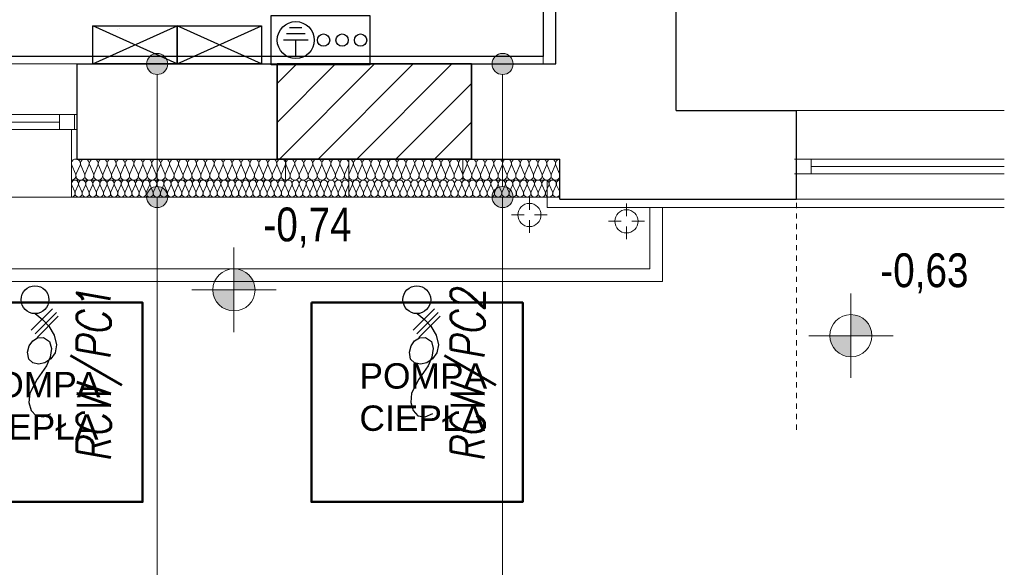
# Model space of a CAD drawing. Extents: x -558982 to 5119495, y -5290134 to 97908.
# Tile 229 of 256: x -426848 to -422182, y -22534 to -19941. Entities that reach past the tile are written whole.
import ezdxf
from ezdxf.enums import TextEntityAlignment as Align

# ---------------------------------------------------------------- set-up
doc = ezdxf.new("R2010")
doc.units = 0
doc.header["$MEASUREMENT"] = 0
for name, pattern in [('DASHDOTX2', [2, 1, -0.5, 0, -0.5]), ('Hidden Line', [50, 25, -25]), ('Krawędzie ukryte', [150, 100, -50])]:
    doc.linetypes.add(name, pattern=pattern)
for name, color, linetype in [('#armatura', 7, 'Continuous'), ('#opisy', 7, 'Continuous'), ('Arch ocieplenie', 252, 'Continuous'), ('Arch opisy', 252, 'Continuous'), ('Arch zmurowania', 252, 'Continuous'), ('Inwent Izolacje', 252, 'Continuous'), ('INWENT RZĘDNE', 252, 'Continuous')]:
    doc.layers.add(name, color=color, linetype=linetype)
for name, color, linetype, lineweight in [('$ IE INST. WYRÓWNWCZA', 1, 'Continuous', 30), ('$ IE INSTALACJA ELEKTRYCZNA', 1, 'Continuous', 30), ('$ IE TABLICE ELEKTRYCZNE', 1, 'Continuous', 30), ('$ IE WYPUSTY', 1, 'Continuous', 30), ('$ IE_OPISY', 7, 'Continuous', 25), ('$ IE_WYPUSTY', 1, 'Continuous', 30), ('Arch ocieplenie_Nr_Pióra__44', 252, 'Continuous', 13), ('Arch ocieplenie_Nr_Pióra__9', 252, 'Continuous', 13), ('Arch opisy_Nr_Pióra__21', 252, 'Continuous', 9), ('Arch teren_Nr_Pióra__5', 252, 'Continuous', 13), ('Arch wyburzenia_Nr_Pióra__2', 252, 'Continuous', 13), ('Arch wykończenie_Nr_Pióra__3', 252, 'Continuous', 18), ('Arch wymiary_Nr_Pióra__21', 252, 'Continuous', 9), ('Arch zmurowania_Nr_Pióra__21', 252, 'Continuous', 9), ('Arch zmurowania_Nr_Pióra__27', 252, 'Continuous', 35), ('INWENT DACH_Nr_Pióra__21', 252, 'Continuous', 9), ('Inwent Izolacje_Nr_Pióra__2', 252, 'Continuous', 13), ('INWENT RZĘDNE_Nr_Pióra__21', 252, 'Continuous', 9), ('INWENT. OKNA_Nr_Pióra__5', 252, 'Continuous', 13), ('INWENT.ŚCIANY_Nr_Pióra__1', 252, 'Continuous', 25), ('INWENT.ŚCIANY_Nr_Pióra__2', 252, 'Continuous', 13), ('INWENT.ŚCIANY_Nr_Pióra__21', 252, 'Continuous', 9)]:
    doc.layers.add(name, color=color, linetype=linetype, lineweight=lineweight)
doc.styles.add('CP_ATTR', font='ROMANS.SHX')
doc.styles.add('GENERATED_STYLE_2', font='ARIALN.TTF')
doc.styles.add('ROMANS', font='romans.shx', dxfattribs={"width": 0.85})
doc.styles.get("Standard").update_dxf_attribs({"font": 'arial.ttf', "bigfont": 'BIGFONT.SHX'})

# ---------------------------------------------------------------- blocks, each defined once
blk = doc.blocks.new('Izolacja cieplna 14_3', base_point=(-416244.9, 22812.6))
at = {"layer": 'Arch ocieplenie_Nr_Pióra__44', "linetype": 'Continuous'}
for p, q in [((-416243.5, 22756.5), (-416229.2, 22788.8)), ((-416226.3, 22788.8), (-416211.9, 22756.5)), ((-416209, 22756.5), (-416194.7, 22788.8)), ((-416191.8, 22788.8), (-416177.4, 22756.5)), ((-416174.5, 22756.5), (-416160.2, 22788.8)), ((-416157.3, 22788.8), (-416142.9, 22756.5)), ((-416140.1, 22756.5), (-416125.7, 22788.8)), ((-416122.8, 22788.8), (-416108.5, 22756.5)), ((-416105.6, 22756.5), (-416091.2, 22788.8)), ((-416088.3, 22788.8), (-416074, 22756.5)), ((-416071.1, 22756.5), (-416056.7, 22788.8)), ((-416053.8, 22788.8), (-416039.5, 22756.5)), ((-416036.6, 22756.5), (-416022.3, 22788.8)), ((-416019.4, 22788.8), (-416005, 22756.5)), ((-416002.1, 22756.5), (-415987.8, 22788.8)), ((-415984.9, 22788.8), (-415970.5, 22756.5)), ((-415967.6, 22756.5), (-415953.3, 22788.8)), ((-415950.4, 22788.8), (-415936.1, 22756.5)), ((-415933.2, 22756.5), (-415918.8, 22788.8)), ((-415915.9, 22788.8), (-415901.6, 22756.5)), ((-415898.7, 22756.5), (-415884.3, 22788.8)), ((-415881.4, 22788.8), (-415867.1, 22756.5)), ((-415864.2, 22756.5), (-415849.8, 22788.8)), ((-415846.9, 22788.8), (-415832.6, 22756.5)), ((-415829.7, 22756.5), (-415815.4, 22788.8)), ((-415812.5, 22788.8), (-415798.1, 22756.5)), ((-415795.2, 22756.5), (-415780.9, 22788.8)), ((-415778, 22788.8), (-415763.6, 22756.5)), ((-415760.7, 22756.5), (-415746.4, 22788.8)), ((-415743.5, 22788.8), (-415729.2, 22756.5)), ((-415726.3, 22756.5), (-415711.9, 22788.8)), ((-415709, 22788.8), (-415694.7, 22756.5)), ((-415691.8, 22756.5), (-415677.4, 22788.8)), ((-415674.5, 22788.8), (-415660.2, 22756.5)), ((-415657.3, 22756.5), (-415642.9, 22788.8)), ((-415640.1, 22788.8), (-415625.7, 22756.5)), ((-415622.8, 22756.5), (-415608.5, 22788.8)), ((-415605.6, 22788.8), (-415591.2, 22756.5)), ((-415588.3, 22756.5), (-415574, 22788.8)), ((-415571.1, 22788.8), (-415556.7, 22756.5)), ((-415553.8, 22756.5), (-415539.5, 22788.8)), ((-415536.6, 22788.8), (-415522.3, 22756.5)), ((-415519.4, 22756.5), (-415505, 22788.8)), ((-415502.1, 22788.8), (-415487.8, 22756.5)), ((-415484.9, 22756.5), (-415470.5, 22788.8)), ((-415467.6, 22788.8), (-415453.3, 22756.5)), ((-415450.4, 22756.5), (-415436.1, 22788.8)), ((-415433.2, 22788.8), (-415418.8, 22756.5)), ((-415415.9, 22756.5), (-415401.6, 22788.8)), ((-415398.7, 22788.8), (-415384.3, 22756.5)), ((-415381.4, 22756.5), (-415367.1, 22788.8)), ((-415364.2, 22788.8), (-415349.8, 22756.5)), ((-415346.9, 22756.5), (-415332.6, 22788.8)), ((-415329.7, 22788.8), (-415315.4, 22756.5)), ((-415312.5, 22756.5), (-415298.1, 22788.8)), ((-415295.2, 22788.8), (-415280.9, 22756.5)), ((-415278, 22756.5), (-415263.6, 22788.8)), ((-415260.7, 22788.8), (-415246.4, 22756.5))]:
    blk.add_line(p, q, dxfattribs=at)
for centre, start_param, end_param in [((-416244.9, 22795.6), 5.870392, 7.853982), ((-416210.5, 22795.6), 5.870392, 9.837571), ((-416176, 22795.6), 5.870392, 9.837571), ((-416141.5, 22795.6), 5.870392, 9.837571), ((-416107, 22795.6), 5.870392, 9.837571), ((-416072.5, 22795.6), 5.870392, 9.837571), ((-416038.1, 22795.6), 5.870392, 9.837571), ((-416003.6, 22795.6), 5.870392, 9.837571), ((-415969.1, 22795.6), 5.870392, 9.837571), ((-415934.6, 22795.6), 5.870392, 9.837571), ((-415900.1, 22795.6), 5.870392, 9.837571), ((-415865.6, 22795.6), 5.870392, 9.837571), ((-415831.2, 22795.6), 5.870392, 9.837571), ((-415796.7, 22795.6), 5.870392, 9.837571), ((-415762.2, 22795.6), 5.870392, 9.837571), ((-415727.7, 22795.6), 5.870392, 9.837571), ((-415693.2, 22795.6), 5.870392, 9.837571), ((-415658.7, 22795.6), 5.870392, 9.837571), ((-415624.3, 22795.6), 5.870392, 9.837571), ((-415589.8, 22795.6), 5.870392, 9.837571), ((-415555.3, 22795.6), 5.870392, 9.837571), ((-415520.8, 22795.6), 5.870392, 9.837571), ((-415486.3, 22795.6), 5.870392, 9.837571), ((-415451.8, 22795.6), 5.870392, 9.837571), ((-415417.4, 22795.6), 5.870392, 9.837571), ((-415382.9, 22795.6), 5.870392, 9.837571), ((-415348.4, 22795.6), 5.870392, 9.837571), ((-415313.9, 22795.6), 5.870392, 9.837571), ((-415279.4, 22795.6), 5.870392, 9.837571), ((-415244.9, 22795.6), 1.570796, 3.554385), ((-416227.7, 22749.6), 2.728799, 6.695979), ((-416193.2, 22749.6), 2.728799, 6.695979), ((-416158.7, 22749.6), 2.728799, 6.695979), ((-416124.3, 22749.6), 2.728799, 6.695979), ((-416089.8, 22749.6), 2.728799, 6.695979), ((-416055.3, 22749.6), 2.728799, 6.695979), ((-416020.8, 22749.6), 2.728799, 6.695979), ((-415986.3, 22749.6), 2.728799, 6.695979), ((-415951.8, 22749.6), 2.728799, 6.695979), ((-415917.4, 22749.6), 2.728799, 6.695979), ((-415882.9, 22749.6), 2.728799, 6.695979), ((-415848.4, 22749.6), 2.728799, 6.695979), ((-415813.9, 22749.6), 2.728799, 6.695979), ((-415779.4, 22749.6), 2.728799, 6.695979), ((-415744.9, 22749.6), 2.728799, 6.695979), ((-415710.5, 22749.6), 2.728799, 6.695979), ((-415676, 22749.6), 2.728799, 6.695979), ((-415641.5, 22749.6), 2.728799, 6.695979), ((-415607, 22749.6), 2.728799, 6.695979), ((-415572.5, 22749.6), 2.728799, 6.695979), ((-415538.1, 22749.6), 2.728799, 6.695979), ((-415503.6, 22749.6), 2.728799, 6.695979), ((-415469.1, 22749.6), 2.728799, 6.695979), ((-415434.6, 22749.6), 2.728799, 6.695979), ((-415400.1, 22749.6), 2.728799, 6.695979), ((-415365.6, 22749.6), 2.728799, 6.695979), ((-415331.2, 22749.6), 2.728799, 6.695979), ((-415296.7, 22749.6), 2.728799, 6.695979), ((-415262.2, 22749.6), 2.728799, 6.695979)]:
    blk.add_ellipse(centre, major_axis=(17.2, 0), ratio=0.986834, start_param=start_param, end_param=end_param, dxfattribs=at)
blk = doc.blocks.new('Izolacja cieplna 14_4', base_point=(-417559.9, 22732.6))
at = {"layer": 'Arch ocieplenie_Nr_Pióra__9', "linetype": 'Continuous'}
for p, q in [((-417558.5, 22788.8), (-417544.5, 22756.5)), ((-417541.7, 22756.5), (-417527.6, 22788.8)), ((-417524.8, 22788.8), (-417510.8, 22756.5)), ((-417508, 22756.5), (-417493.9, 22788.8)), ((-417491.1, 22788.8), (-417477.1, 22756.5)), ((-417474.2, 22756.5), (-417460.2, 22788.8)), ((-417457.4, 22788.8), (-417443.4, 22756.5)), ((-417440.5, 22756.5), (-417426.5, 22788.8)), ((-417423.7, 22788.8), (-417409.6, 22756.5)), ((-417406.8, 22756.5), (-417392.8, 22788.8)), ((-417389.9, 22788.8), (-417375.9, 22756.5)), ((-417373.1, 22756.5), (-417359.1, 22788.8)), ((-417356.2, 22788.8), (-417342.2, 22756.5)), ((-417339.4, 22756.5), (-417325.3, 22788.8)), ((-417322.5, 22788.8), (-417308.5, 22756.5)), ((-417305.6, 22756.5), (-417291.6, 22788.8)), ((-417288.8, 22788.8), (-417274.8, 22756.5)), ((-417271.9, 22756.5), (-417257.9, 22788.8)), ((-417255.1, 22788.8), (-417241, 22756.5)), ((-417238.2, 22756.5), (-417224.2, 22788.8)), ((-417221.4, 22788.8), (-417207.3, 22756.5)), ((-417204.5, 22756.5), (-417190.5, 22788.8)), ((-417187.6, 22788.8), (-417173.6, 22756.5)), ((-417170.8, 22756.5), (-417156.7, 22788.8)), ((-417153.9, 22788.8), (-417139.9, 22756.5)), ((-417137.1, 22756.5), (-417123, 22788.8)), ((-417120.2, 22788.8), (-417106.2, 22756.5)), ((-417103.3, 22756.5), (-417089.3, 22788.8)), ((-417086.5, 22788.8), (-417072.5, 22756.5)), ((-417069.6, 22756.5), (-417055.6, 22788.8)), ((-417052.8, 22788.8), (-417038.7, 22756.5)), ((-417035.9, 22756.5), (-417021.9, 22788.8)), ((-417019, 22788.8), (-417005, 22756.5)), ((-417002.2, 22756.5), (-416988.2, 22788.8)), ((-416985.3, 22788.8), (-416971.3, 22756.5)), ((-416968.5, 22756.5), (-416954.4, 22788.8)), ((-416951.6, 22788.8), (-416937.6, 22756.5)), ((-416934.7, 22756.5), (-416920.7, 22788.8)), ((-416917.9, 22788.8), (-416903.9, 22756.5)), ((-416901, 22756.5), (-416887, 22788.8)), ((-416884.2, 22788.8), (-416870.1, 22756.5)), ((-416867.3, 22756.5), (-416853.3, 22788.8)), ((-416850.5, 22788.8), (-416836.4, 22756.5)), ((-416833.6, 22756.5), (-416819.6, 22788.8)), ((-416816.7, 22788.8), (-416802.7, 22756.5)), ((-416799.9, 22756.5), (-416785.9, 22788.8)), ((-416783, 22788.8), (-416769, 22756.5)), ((-416766.2, 22756.5), (-416752.1, 22788.8)), ((-416749.3, 22788.8), (-416735.3, 22756.5)), ((-416732.4, 22756.5), (-416718.4, 22788.8)), ((-416715.6, 22788.8), (-416701.6, 22756.5)), ((-416698.7, 22756.5), (-416684.7, 22788.8)), ((-416681.9, 22788.8), (-416667.8, 22756.5)), ((-416665, 22756.5), (-416651, 22788.8)), ((-416648.1, 22788.8), (-416634.1, 22756.5)), ((-416631.3, 22756.5), (-416617.3, 22788.8)), ((-416614.4, 22788.8), (-416600.4, 22756.5)), ((-416597.6, 22756.5), (-416583.5, 22788.8)), ((-416580.7, 22788.8), (-416566.7, 22756.5)), ((-416563.9, 22756.5), (-416549.8, 22788.8)), ((-416547, 22788.8), (-416533, 22756.5)), ((-416530.1, 22756.5), (-416516.1, 22788.8)), ((-416513.3, 22788.8), (-416499.2, 22756.5)), ((-416496.4, 22756.5), (-416482.4, 22788.8)), ((-416479.6, 22788.8), (-416465.5, 22756.5)), ((-416462.7, 22756.5), (-416448.7, 22788.8)), ((-416445.8, 22788.8), (-416431.8, 22756.5)), ((-416429, 22756.5), (-416415, 22788.8)), ((-416412.1, 22788.8), (-416398.1, 22756.5)), ((-416395.3, 22756.5), (-416381.2, 22788.8)), ((-416378.4, 22788.8), (-416364.4, 22756.5)), ((-416361.5, 22756.5), (-416347.5, 22788.8)), ((-416344.7, 22788.8), (-416330.7, 22756.5)), ((-416327.8, 22756.5), (-416313.8, 22788.8)), ((-416311, 22788.8), (-416296.9, 22756.5)), ((-416294.1, 22756.5), (-416280.1, 22788.8)), ((-416277.2, 22788.8), (-416263.2, 22756.5)), ((-416260.4, 22756.5), (-416246.4, 22788.8))]:
    blk.add_line(p, q, dxfattribs=at)
for centre, start_param, end_param in [((-417543.1, 22795.6), 4.299595, 8.266775), ((-417509.4, 22795.6), 4.299595, 8.266775), ((-417475.7, 22795.6), 4.299595, 8.266775), ((-417441.9, 22795.6), 4.299595, 8.266775), ((-417408.2, 22795.6), 4.299595, 8.266775), ((-417374.5, 22795.6), 4.299595, 8.266775), ((-417340.8, 22795.6), 4.299595, 8.266775), ((-417307.1, 22795.6), 4.299595, 8.266775), ((-417273.3, 22795.6), 4.299595, 8.266775), ((-417239.6, 22795.6), 4.299595, 8.266775), ((-417205.9, 22795.6), 4.299595, 8.266775), ((-417172.2, 22795.6), 4.299595, 8.266775), ((-417138.5, 22795.6), 4.299595, 8.266775), ((-417104.8, 22795.6), 4.299595, 8.266775), ((-417071, 22795.6), 4.299595, 8.266775), ((-417037.3, 22795.6), 4.299595, 8.266775), ((-417003.6, 22795.6), 4.299595, 8.266775), ((-416969.9, 22795.6), 4.299595, 8.266775), ((-416936.2, 22795.6), 4.299595, 8.266775), ((-416902.4, 22795.6), 4.299595, 8.266775), ((-416868.7, 22795.6), 4.299595, 8.266775), ((-416835, 22795.6), 4.299595, 8.266775), ((-416801.3, 22795.6), 4.299595, 8.266775), ((-416767.6, 22795.6), 4.299595, 8.266775), ((-416733.9, 22795.6), 4.299595, 8.266775), ((-416700.1, 22795.6), 4.299595, 8.266775), ((-416666.4, 22795.6), 4.299595, 8.266775), ((-416632.7, 22795.6), 4.299595, 8.266775), ((-416599, 22795.6), 4.299595, 8.266775), ((-416565.3, 22795.6), 4.299595, 8.266775), ((-416531.5, 22795.6), 4.299595, 8.266775), ((-416497.8, 22795.6), 4.299595, 8.266775), ((-416464.1, 22795.6), 4.299595, 8.266775), ((-416430.4, 22795.6), 4.299595, 8.266775), ((-416396.7, 22795.6), 4.299595, 8.266775), ((-416363, 22795.6), 4.299595, 8.266775), ((-416329.2, 22795.6), 4.299595, 8.266775), ((-416295.5, 22795.6), 4.299595, 8.266775), ((-416261.8, 22795.6), 4.299595, 8.266775), ((-417559.9, 22749.6), 3.141593, 5.125182), ((-417526.2, 22749.6), 1.158004, 5.125183), ((-417492.5, 22749.6), 1.158004, 5.125183), ((-417458.8, 22749.6), 1.158004, 5.125183), ((-417425.1, 22749.6), 1.158004, 5.125183), ((-417391.4, 22749.6), 1.158004, 5.125183), ((-417357.6, 22749.6), 1.158004, 5.125183), ((-417323.9, 22749.6), 1.158004, 5.125183), ((-417290.2, 22749.6), 1.158004, 5.125183), ((-417256.5, 22749.6), 1.158004, 5.125183), ((-417222.8, 22749.6), 1.158004, 5.125183), ((-417189.1, 22749.6), 1.158004, 5.125183), ((-417155.3, 22749.6), 1.158004, 5.125183), ((-417121.6, 22749.6), 1.158004, 5.125183), ((-417087.9, 22749.6), 1.158004, 5.125183), ((-417054.2, 22749.6), 1.158004, 5.125183), ((-417020.5, 22749.6), 1.158004, 5.125183), ((-416986.7, 22749.6), 1.158004, 5.125183), ((-416953, 22749.6), 1.158004, 5.125183), ((-416919.3, 22749.6), 1.158004, 5.125183), ((-416885.6, 22749.6), 1.158004, 5.125183), ((-416851.9, 22749.6), 1.158004, 5.125183), ((-416818.2, 22749.6), 1.158004, 5.125183), ((-416784.4, 22749.6), 1.158004, 5.125183), ((-416750.7, 22749.6), 1.158004, 5.125183), ((-416717, 22749.6), 1.158004, 5.125183), ((-416683.3, 22749.6), 1.158004, 5.125183), ((-416649.6, 22749.6), 1.158004, 5.125183), ((-416615.8, 22749.6), 1.158004, 5.125183), ((-416582.1, 22749.6), 1.158004, 5.125183), ((-416548.4, 22749.6), 1.158004, 5.125183), ((-416514.7, 22749.6), 1.158004, 5.125183), ((-416481, 22749.6), 1.158004, 5.125183), ((-416447.3, 22749.6), 1.158004, 5.125183), ((-416413.5, 22749.6), 1.158004, 5.125183), ((-416379.8, 22749.6), 1.158004, 5.125183), ((-416346.1, 22749.6), 1.158004, 5.125183), ((-416312.4, 22749.6), 1.158004, 5.125183), ((-416278.7, 22749.6), 1.158004, 5.125183), ((-416244.9, 22749.6), 1.158004, 3.141593)]:
    blk.add_ellipse(centre, major_axis=(0, 17), ratio=0.990877, start_param=start_param, end_param=end_param, dxfattribs=at)
blk = doc.blocks.new('Izolacja cieplna 14_34', base_point=(-416544.9, 22812.6))
at = {"layer": 'Arch ocieplenie_Nr_Pióra__9', "linetype": 'Continuous'}
for p, q in [((-416543.1, 22882.8), (-416525.3, 22842.4)), ((-416521.7, 22842.4), (-416503.9, 22882.8)), ((-416500.3, 22882.8), (-416482.5, 22842.4)), ((-416478.9, 22842.4), (-416461, 22882.8)), ((-416457.4, 22882.8), (-416439.6, 22842.4)), ((-416436, 22842.4), (-416418.2, 22882.8)), ((-416414.6, 22882.8), (-416396.7, 22842.4)), ((-416393.1, 22842.4), (-416375.3, 22882.8)), ((-416371.7, 22882.8), (-416353.9, 22842.4)), ((-416350.3, 22842.4), (-416332.5, 22882.8)), ((-416328.9, 22882.8), (-416311, 22842.4)), ((-416307.4, 22842.4), (-416289.6, 22882.8)), ((-416286, 22882.8), (-416268.2, 22842.4)), ((-416264.6, 22842.4), (-416246.7, 22882.8))]:
    blk.add_line(p, q, dxfattribs=at)
for centre, start_param, end_param in [((-416523.5, 22891.3), 5.870392, 9.837571), ((-416480.7, 22891.3), 5.870392, 9.837571), ((-416437.8, 22891.3), 5.870392, 9.837571), ((-416394.9, 22891.3), 5.870392, 9.837571), ((-416352.1, 22891.3), 5.870392, 9.837571), ((-416309.2, 22891.3), 5.870392, 9.837571), ((-416266.4, 22891.3), 5.870392, 9.837571), ((-416544.9, 22833.9), 4.712389, 6.695979), ((-416502.1, 22833.9), 2.7288, 6.695979), ((-416459.2, 22833.9), 2.7288, 6.695979), ((-416416.4, 22833.9), 2.7288, 6.695979), ((-416373.5, 22833.9), 2.7288, 6.695979), ((-416330.7, 22833.9), 2.7288, 6.695979), ((-416287.8, 22833.9), 2.7288, 6.695979), ((-416244.9, 22833.9), 2.7288, 4.712389)]:
    blk.add_ellipse(centre, major_axis=(21.4, 0), ratio=0.992505, start_param=start_param, end_param=end_param, dxfattribs=at)
blk = doc.blocks.new('Izolacja cieplna 14_35', base_point=(-415704.9, 22912.6))
at = {"layer": 'Arch ocieplenie_Nr_Pióra__44', "linetype": 'Continuous'}
for p, q in [((-415703.2, 22842.4), (-415685.8, 22882.8)), ((-415682.3, 22882.8), (-415664.9, 22842.4)), ((-415661.4, 22842.4), (-415644, 22882.8)), ((-415640.5, 22882.8), (-415623.1, 22842.4)), ((-415619.6, 22842.4), (-415602.2, 22882.8)), ((-415598.6, 22882.8), (-415581.2, 22842.4)), ((-415577.7, 22842.4), (-415560.3, 22882.8)), ((-415556.8, 22882.8), (-415539.4, 22842.4)), ((-415535.9, 22842.4), (-415518.5, 22882.8)), ((-415515, 22882.8), (-415497.6, 22842.4)), ((-415494.1, 22842.4), (-415476.7, 22882.8)), ((-415473.2, 22882.8), (-415455.8, 22842.4)), ((-415452.3, 22842.4), (-415434.9, 22882.8)), ((-415431.4, 22882.8), (-415414, 22842.4)), ((-415410.5, 22842.4), (-415393.1, 22882.8)), ((-415389.6, 22882.8), (-415372.2, 22842.4)), ((-415368.6, 22842.4), (-415351.2, 22882.8)), ((-415347.7, 22882.8), (-415330.3, 22842.4)), ((-415326.8, 22842.4), (-415309.4, 22882.8)), ((-415305.9, 22882.8), (-415288.5, 22842.4)), ((-415285, 22842.4), (-415267.6, 22882.8)), ((-415264.1, 22882.8), (-415246.7, 22842.4))]:
    blk.add_line(p, q, dxfattribs=at)
for centre, start_param, end_param in [((-415704.9, 22891.3), 4.299596, 6.283185), ((-415663.1, 22891.3), 4.299595, 8.266774), ((-415621.3, 22891.3), 4.299595, 8.266774), ((-415579.5, 22891.3), 4.299595, 8.266774), ((-415537.7, 22891.3), 4.299595, 8.266774), ((-415495.9, 22891.3), 4.299595, 8.266774), ((-415454, 22891.3), 4.299595, 8.266774), ((-415412.2, 22891.3), 4.299595, 8.266774), ((-415370.4, 22891.3), 4.299595, 8.266774), ((-415328.6, 22891.3), 4.299595, 8.266774), ((-415286.8, 22891.3), 4.299595, 8.266774), ((-415244.9, 22891.3), 0, 1.983589), ((-415684, 22833.9), 1.158003, 5.125183), ((-415642.2, 22833.9), 1.158003, 5.125183), ((-415600.4, 22833.9), 1.158003, 5.125183), ((-415558.6, 22833.9), 1.158003, 5.125183), ((-415516.8, 22833.9), 1.158003, 5.125183), ((-415474.9, 22833.9), 1.158003, 5.125183), ((-415433.1, 22833.9), 1.158003, 5.125183), ((-415391.3, 22833.9), 1.158003, 5.125183), ((-415349.5, 22833.9), 1.158003, 5.125183), ((-415307.7, 22833.9), 1.158003, 5.125183), ((-415265.9, 22833.9), 1.158003, 5.125183)]:
    blk.add_ellipse(centre, major_axis=(0, 21.3), ratio=0.983146, start_param=start_param, end_param=end_param, dxfattribs=at)
blk = doc.blocks.new('Izolacja cieplna 14_36', base_point=(-416244.9, 22912.6))
at = {"layer": 'Arch ocieplenie_Nr_Pióra__44', "linetype": 'Continuous'}
for p, q in [((-416243.2, 22842.4), (-416225.9, 22882.8)), ((-416222.4, 22882.8), (-416205.2, 22842.4)), ((-416201.7, 22842.4), (-416184.4, 22882.8)), ((-416180.9, 22882.8), (-416163.6, 22842.4)), ((-416160.1, 22842.4), (-416142.8, 22882.8)), ((-416139.4, 22882.8), (-416122.1, 22842.4)), ((-416118.6, 22842.4), (-416101.3, 22882.8)), ((-416097.8, 22882.8), (-416080.5, 22842.4)), ((-416077, 22842.4), (-416059.8, 22882.8)), ((-416056.3, 22882.8), (-416039, 22842.4)), ((-416035.5, 22842.4), (-416018.2, 22882.8)), ((-416014.7, 22882.8), (-415997.5, 22842.4)), ((-415994, 22842.4), (-415976.7, 22882.8)), ((-415973.2, 22882.8), (-415955.9, 22842.4)), ((-415952.4, 22842.4), (-415935.2, 22882.8)), ((-415931.7, 22882.8), (-415914.4, 22842.4)), ((-415910.9, 22842.4), (-415893.6, 22882.8)), ((-415890.1, 22882.8), (-415872.8, 22842.4)), ((-415869.4, 22842.4), (-415852.1, 22882.8)), ((-415848.6, 22882.8), (-415831.3, 22842.4)), ((-415827.8, 22842.4), (-415810.5, 22882.8)), ((-415807, 22882.8), (-415789.8, 22842.4)), ((-415786.3, 22842.4), (-415769, 22882.8)), ((-415765.5, 22882.8), (-415748.2, 22842.4)), ((-415744.7, 22842.4), (-415727.5, 22882.8)), ((-415724, 22882.8), (-415706.7, 22842.4))]:
    blk.add_line(p, q, dxfattribs=at)
for centre, start_param, end_param in [((-416244.9, 22891.3), 4.299596, 6.283185), ((-416203.4, 22891.3), 4.299595, 8.266774), ((-416161.9, 22891.3), 4.299595, 8.266774), ((-416120.3, 22891.3), 4.299595, 8.266774), ((-416078.8, 22891.3), 4.299595, 8.266774), ((-416037.3, 22891.3), 4.299595, 8.266774), ((-415995.7, 22891.3), 4.299595, 8.266774), ((-415954.2, 22891.3), 4.299595, 8.266774), ((-415912.6, 22891.3), 4.299595, 8.266774), ((-415871.1, 22891.3), 4.299595, 8.266774), ((-415829.6, 22891.3), 4.299595, 8.266774), ((-415788, 22891.3), 4.299595, 8.266774), ((-415746.5, 22891.3), 4.299595, 8.266774), ((-415704.9, 22891.3), 6.283185, 8.266774), ((-416224.2, 22833.9), 1.158003, 5.125183), ((-416182.6, 22833.9), 1.158003, 5.125183), ((-416141.1, 22833.9), 1.158003, 5.125183), ((-416099.6, 22833.9), 1.158003, 5.125183), ((-416058, 22833.9), 1.158003, 5.125183), ((-416016.5, 22833.9), 1.158003, 5.125183), ((-415974.9, 22833.9), 1.158003, 5.125183), ((-415933.4, 22833.9), 1.158003, 5.125183), ((-415891.9, 22833.9), 1.158003, 5.125183), ((-415850.3, 22833.9), 1.158003, 5.125183), ((-415808.8, 22833.9), 1.158003, 5.125183), ((-415767.3, 22833.9), 1.158003, 5.125183), ((-415725.7, 22833.9), 1.158003, 5.125183)]:
    blk.add_ellipse(centre, major_axis=(0, 21.3), ratio=0.97657, start_param=start_param, end_param=end_param, dxfattribs=at)
blk = doc.blocks.new('Ściana_8', base_point=(-416584.9, 23362.6))
at = {"layer": 'Arch zmurowania_Nr_Pióra__21', "linetype": 'Continuous'}
h = blk.add_hatch(dxfattribs=at)
h.set_pattern_fill('Common_Brick', color=256, style=0, pattern_type=2)
h.set_pattern_definition([(45, (0, 0), (-91.92388, 91.92388), [])])
h.paths.add_polyline_path([(-416584.9, 22912.6), (-415664.9, 22912.6), (-415664.9, 23362.6), (-416584.9, 23362.6)], flags=0)
at = {"layer": 'Arch zmurowania_Nr_Pióra__27', "linetype": 'Continuous'}
for p, q in [((-415664.9, 23362.6), (-416584.9, 23362.6)), ((-416584.9, 23362.6), (-416584.9, 22912.6)), ((-415664.9, 22912.6), (-415664.9, 23362.6)), ((-416584.9, 22912.6), (-415664.9, 22912.6))]:
    blk.add_line(p, q, dxfattribs=at)
blk = doc.blocks.new('Izolacja cieplna 14_261', base_point=(-417559.9, 22812.6))
at = {"layer": 'Inwent Izolacje_Nr_Pióra__2', "linetype": 'Continuous'}
for p, q in [((-417558.2, 22882.8), (-417540.6, 22842.4)), ((-417537, 22842.4), (-417519.4, 22882.8)), ((-417515.9, 22882.8), (-417498.3, 22842.4)), ((-417494.7, 22842.4), (-417477.1, 22882.8)), ((-417473.6, 22882.8), (-417456, 22842.4)), ((-417452.4, 22842.4), (-417434.8, 22882.8)), ((-417431.3, 22882.8), (-417413.7, 22842.4)), ((-417410.2, 22842.4), (-417392.6, 22882.8)), ((-417389, 22882.8), (-417371.4, 22842.4)), ((-417367.9, 22842.4), (-417350.3, 22882.8)), ((-417346.7, 22882.8), (-417329.1, 22842.4)), ((-417325.6, 22842.4), (-417308, 22882.8)), ((-417304.4, 22882.8), (-417286.8, 22842.4)), ((-417283.3, 22842.4), (-417265.7, 22882.8)), ((-417262.1, 22882.8), (-417244.5, 22842.4)), ((-417241, 22842.4), (-417223.4, 22882.8)), ((-417219.8, 22882.8), (-417202.2, 22842.4)), ((-417198.7, 22842.4), (-417181.1, 22882.8)), ((-417177.5, 22882.8), (-417160, 22842.4)), ((-417156.4, 22842.4), (-417138.8, 22882.8)), ((-417135.3, 22882.8), (-417117.7, 22842.4)), ((-417114.1, 22842.4), (-417096.5, 22882.8)), ((-417093, 22882.8), (-417075.4, 22842.4)), ((-417071.8, 22842.4), (-417054.2, 22882.8)), ((-417050.7, 22882.8), (-417033.1, 22842.4)), ((-417029.5, 22842.4), (-417011.9, 22882.8)), ((-417008.4, 22882.8), (-416990.8, 22842.4)), ((-416987.2, 22842.4), (-416969.6, 22882.8)), ((-416966.1, 22882.8), (-416948.5, 22842.4)), ((-416944.9, 22842.4), (-416927.3, 22882.8)), ((-416923.8, 22882.8), (-416906.2, 22842.4)), ((-416902.7, 22842.4), (-416885.1, 22882.8)), ((-416881.5, 22882.8), (-416863.9, 22842.4)), ((-416860.4, 22842.4), (-416842.8, 22882.8)), ((-416839.2, 22882.8), (-416821.6, 22842.4)), ((-416818.1, 22842.4), (-416800.5, 22882.8)), ((-416796.9, 22882.8), (-416779.3, 22842.4)), ((-416775.8, 22842.4), (-416758.2, 22882.8)), ((-416754.6, 22882.8), (-416737, 22842.4)), ((-416733.5, 22842.4), (-416715.9, 22882.8)), ((-416712.3, 22882.8), (-416694.7, 22842.4)), ((-416691.2, 22842.4), (-416673.6, 22882.8)), ((-416670, 22882.8), (-416652.5, 22842.4)), ((-416648.9, 22842.4), (-416631.3, 22882.8)), ((-416627.8, 22882.8), (-416610.2, 22842.4)), ((-416606.6, 22842.4), (-416589, 22882.8)), ((-416585.5, 22882.8), (-416567.9, 22842.4)), ((-416564.3, 22842.4), (-416546.7, 22882.8))]:
    blk.add_line(p, q, dxfattribs=at)
for centre, start_param, end_param in [((-417538.8, 22891.3), 4.299595, 8.266775), ((-417496.5, 22891.3), 4.299595, 8.266775), ((-417454.2, 22891.3), 4.299595, 8.266775), ((-417411.9, 22891.3), 4.299595, 8.266775), ((-417369.6, 22891.3), 4.299595, 8.266775), ((-417327.3, 22891.3), 4.299595, 8.266775), ((-417285.1, 22891.3), 4.299595, 8.266775), ((-417242.8, 22891.3), 4.299595, 8.266775), ((-417200.5, 22891.3), 4.299595, 8.266775), ((-417158.2, 22891.3), 4.299595, 8.266775), ((-417115.9, 22891.3), 4.299595, 8.266775), ((-417073.6, 22891.3), 4.299595, 8.266775), ((-417031.3, 22891.3), 4.299595, 8.266775), ((-416989, 22891.3), 4.299595, 8.266775), ((-416946.7, 22891.3), 4.299595, 8.266775), ((-416904.4, 22891.3), 4.299595, 8.266775), ((-416862.1, 22891.3), 4.299595, 8.266775), ((-416819.8, 22891.3), 4.299595, 8.266775), ((-416777.6, 22891.3), 4.299595, 8.266775), ((-416735.3, 22891.3), 4.299595, 8.266775), ((-416693, 22891.3), 4.299595, 8.266775), ((-416650.7, 22891.3), 4.299595, 8.266775), ((-416608.4, 22891.3), 4.299595, 8.266775), ((-416566.1, 22891.3), 4.299595, 8.266775), ((-417559.9, 22833.9), 3.141593, 5.125182), ((-417517.7, 22833.9), 1.158004, 5.125183), ((-417475.4, 22833.9), 1.158004, 5.125183), ((-417433.1, 22833.9), 1.158004, 5.125183), ((-417390.8, 22833.9), 1.158004, 5.125183), ((-417348.5, 22833.9), 1.158004, 5.125183), ((-417306.2, 22833.9), 1.158004, 5.125183), ((-417263.9, 22833.9), 1.158004, 5.125183), ((-417221.6, 22833.9), 1.158004, 5.125183), ((-417179.3, 22833.9), 1.158004, 5.125183), ((-417137, 22833.9), 1.158004, 5.125183), ((-417094.7, 22833.9), 1.158004, 5.125183), ((-417052.4, 22833.9), 1.158004, 5.125183), ((-417010.2, 22833.9), 1.158004, 5.125183), ((-416967.9, 22833.9), 1.158004, 5.125183), ((-416925.6, 22833.9), 1.158004, 5.125183), ((-416883.3, 22833.9), 1.158004, 5.125183), ((-416841, 22833.9), 1.158004, 5.125183), ((-416798.7, 22833.9), 1.158004, 5.125183), ((-416756.4, 22833.9), 1.158004, 5.125183), ((-416714.1, 22833.9), 1.158004, 5.125183), ((-416671.8, 22833.9), 1.158004, 5.125183), ((-416629.5, 22833.9), 1.158004, 5.125183), ((-416587.2, 22833.9), 1.158004, 5.125183), ((-416544.9, 22833.9), 1.158004, 3.141593)]:
    blk.add_ellipse(centre, major_axis=(0, 21.3), ratio=0.994265, start_param=start_param, end_param=end_param, dxfattribs=at)
blk = doc.blocks.new('Koty wysokościowe_5', base_point=(-416789.8, 22293))
at = {"layer": 'INWENT RZĘDNE_Nr_Pióra__21', "linetype": 'Continuous'}
for points in [[(-416789.8, 22293), (-416689.8, 22293), (-416697.4, 22331.2), (-416719.1, 22363.7), (-416751.6, 22385.4), (-416789.8, 22393)], [(-416789.8, 22293), (-416889.8, 22293), (-416882.2, 22254.7), (-416860.5, 22222.3), (-416828.1, 22200.6), (-416789.8, 22193)]]:
    blk.add_hatch(color=256, dxfattribs=at).paths.add_polyline_path(points, flags=0)
for p, q in [((-416789.8, 22093), (-416789.8, 22493)), ((-416989.8, 22293), (-416589.8, 22293))]:
    blk.add_line(p, q, dxfattribs=at)
blk.add_circle((-416789.8, 22293), 100, dxfattribs=at)
at = {"layer": 'INWENT RZĘDNE_Nr_Pióra__21', "insert": (-416650.2, 22493), "char_height": 160, "attachment_point": 7, "style": 'GENERATED_STYLE_2'}
blk.add_mtext('{-0,74}', dxfattribs=at)
blk = doc.blocks.new('Koty wysokościowe_18', base_point=(-413866.4, 22076))
at = {"layer": 'INWENT RZĘDNE_Nr_Pióra__21', "linetype": 'Continuous'}
for points in [[(-413866.4, 22076), (-413766.4, 22076), (-413774, 22114.3), (-413795.7, 22146.7), (-413828.1, 22168.4), (-413866.4, 22176)], [(-413866.4, 22076), (-413966.4, 22076), (-413958.8, 22037.7), (-413937.1, 22005.3), (-413904.7, 21983.6), (-413866.4, 21976)]]:
    blk.add_hatch(color=256, dxfattribs=at).paths.add_polyline_path(points, flags=0)
for p, q in [((-413866.4, 21876), (-413866.4, 22276)), ((-414066.4, 22076), (-413666.4, 22076))]:
    blk.add_line(p, q, dxfattribs=at)
blk.add_circle((-413866.4, 22076), 100, dxfattribs=at)
at = {"layer": 'INWENT RZĘDNE_Nr_Pióra__21', "insert": (-413726.8, 22276), "char_height": 160, "attachment_point": 7, "style": 'GENERATED_STYLE_2'}
blk.add_mtext('{-0,63}', dxfattribs=at)
blk = doc.blocks.new('Linia_50', base_point=(-417153.8, 22732.6))
at = {"layer": 'Arch opisy_Nr_Pióra__21', "linetype": 'Continuous'}
blk.add_line((-417153.8, 22732.6), (-417153.8, 20652.8), dxfattribs=at)
blk.add_circle((-417153.8, 20352.8), 300, dxfattribs=at)
blk = doc.blocks.new('Linia_51', base_point=(-417153.8, 23362.6))
at = {"layer": 'Arch opisy_Nr_Pióra__21', "linetype": 'Continuous'}
for points in [[(-417103.8, 23362.6), (-417107.6, 23381.7), (-417118.4, 23398), (-417134.6, 23408.8), (-417153.8, 23412.6), (-417172.9, 23408.8), (-417189.1, 23398), (-417199.9, 23381.7), (-417203.8, 23362.6), (-417199.9, 23343.5), (-417189.1, 23327.3), (-417172.9, 23316.4), (-417153.8, 23312.6), (-417134.6, 23316.4), (-417118.4, 23327.3), (-417107.6, 23343.5)], [(-417103.8, 22732.6), (-417107.6, 22751.7), (-417118.4, 22768), (-417134.6, 22778.8), (-417153.8, 22782.6), (-417172.9, 22778.8), (-417189.1, 22768), (-417199.9, 22751.7), (-417203.8, 22732.6), (-417199.9, 22713.5), (-417189.1, 22697.3), (-417172.9, 22686.4), (-417153.8, 22682.6), (-417134.6, 22686.4), (-417118.4, 22697.3), (-417107.6, 22713.5)]]:
    blk.add_hatch(color=256, dxfattribs=at).paths.add_polyline_path(points, flags=0)
blk.add_line((-417153.8, 23312.6), (-417153.8, 22782.6), dxfattribs=at)
for centre in [(-417153.8, 23362.6), (-417153.8, 22732.6)]:
    blk.add_circle(centre, 50, dxfattribs=at)
blk = doc.blocks.new('Linia_54', base_point=(-415516.9, 22732.6))
at = {"layer": 'Arch opisy_Nr_Pióra__21', "linetype": 'Continuous'}
blk.add_line((-415516.9, 22732.6), (-415516.9, 20652.8), dxfattribs=at)
blk.add_circle((-415516.9, 20352.8), 300, dxfattribs=at)
blk = doc.blocks.new('Linia_55', base_point=(-415516.9, 23362.6))
at = {"layer": 'Arch opisy_Nr_Pióra__21', "linetype": 'Continuous'}
for points in [[(-415466.9, 23362.6), (-415470.7, 23381.7), (-415481.6, 23398), (-415497.8, 23408.8), (-415516.9, 23412.6), (-415536, 23408.8), (-415552.3, 23398), (-415563.1, 23381.7), (-415566.9, 23362.6), (-415563.1, 23343.5), (-415552.3, 23327.3), (-415536, 23316.4), (-415516.9, 23312.6), (-415497.8, 23316.4), (-415481.6, 23327.3), (-415470.7, 23343.5)], [(-415466.9, 22732.6), (-415470.7, 22751.7), (-415481.6, 22768), (-415497.8, 22778.8), (-415516.9, 22782.6), (-415536, 22778.8), (-415552.3, 22768), (-415563.1, 22751.7), (-415566.9, 22732.6), (-415563.1, 22713.5), (-415552.3, 22697.3), (-415536, 22686.4), (-415516.9, 22682.6), (-415497.8, 22686.4), (-415481.6, 22697.3), (-415470.7, 22713.5)]]:
    blk.add_hatch(color=256, dxfattribs=at).paths.add_polyline_path(points, flags=0)
blk.add_line((-415516.9, 23312.6), (-415516.9, 22782.6), dxfattribs=at)
for centre in [(-415516.9, 23362.6), (-415516.9, 22732.6)]:
    blk.add_circle(centre, 50, dxfattribs=at)
blk = doc.blocks.new('ZAPAS KABLA')
at = {"layer": '$ IE WYPUSTY', "linetype": 'ByBlock'}
blk.add_lwpolyline([(0, -0.0716), (0.017, -0.0856), (0.0315, -0.1019), (0.0437, -0.1235), (0.0486, -0.147), (0.0444, -0.1659), (0.0339, -0.1799), (0.0197, -0.1885), (0.0045, -0.1914), (-0.009, -0.1882), (-0.0183, -0.1786), (-0.0206, -0.1621), (-0.0164, -0.1472), (-0.0079, -0.1355), (0.0038, -0.1288), (0.018, -0.1287), (0.0319, -0.1383), (0.0359, -0.155), (0.0323, -0.1752), (0.0231, -0.1955), (0.0003, -0.2267), (-0.018, -0.2597), (-0.0204, -0.2812), (-0.0157, -0.3004), (-0.0044, -0.3134), (0.0129, -0.3163), (0.0308, -0.3086)], dxfattribs=at)
blk.add_circle((0, -0.0387), 0.0329, dxfattribs=at)

msp = doc.modelspace()

# ---------------------------------------------------------------- hatches: boundary and pattern name
at = {"layer": 'Arch wyburzenia_Nr_Pióra__2', "linetype": 'Continuous'}
h = msp.add_hatch(dxfattribs=at)
h.set_pattern_fill('Cut_Stone', color=256, angle=270, style=0, pattern_type=2)
h.set_pattern_definition([(315, (-452404.59, -438795.5), (63.63961, 63.63961), [0, -60, 0, -90]), (20, (-452404.59, -438995.5), (30.781813, -84.572336), [0, -44, 0, -76])])
h.paths.add_polyline_path([(-426302, -19970.6), (-426472, -19970.6), (-426472, -20010.6), (-426402, -20010.6), (-426402, -20045.6), (-426302, -20045.6), (-426302, -20010.6)], flags=0)

# ---------------------------------------------------------------- linework, layer by layer
at = {"layer": '#armatura', "color": 252, "lineweight": 50}
for points in [[(-427267.6, -21280.6), (-427267.6, -22224.6), (-426265.6, -22224.6), (-426265.6, -21280.6)], [(-425465.6, -21280.6), (-425465.6, -22224.6), (-424463.6, -22224.6), (-424463.6, -21280.6)]]:
    msp.add_lwpolyline(points, close=True, dxfattribs=at)
at = {"layer": '$ IE INST. WYRÓWNWCZA', "color": 3, "ltscale": 30}
for points in [[(-424367.5, -17392.3), (-424367.5, -20115.2)], [(-424367.5, -20115.2), (-427810.2, -20115.2)]]:
    msp.add_lwpolyline(points, dxfattribs=at)
at = {"layer": '$ IE INST. WYRÓWNWCZA', "color": 2, "linetype": 'DASHDOTX2', "ltscale": 500}
for points in [[(-424367.5, -17392.3), (-424367.5, -20115.2)], [(-424367.5, -20115.2), (-427810.2, -20115.2)]]:
    msp.add_lwpolyline(points, dxfattribs=at)
at = {"layer": '$ IE INSTALACJA ELEKTRYCZNA', "color": 7}
for p, q in [((-425495.6, -20008.2), (-425583.4, -20008.2)), ((-425510.3, -19979), (-425568.8, -19979)), ((-425481, -20037.5), (-425598, -20037.5)), ((-425539.5, -20110.6), (-425539.5, -20037.5))]:
    msp.add_line(p, q, dxfattribs=at)
at = {"layer": '$ IE INSTALACJA ELEKTRYCZNA'}
msp.add_lwpolyline([(-425188.5, -20154.5), (-425656.5, -20154.5), (-425656.5, -19920.5), (-425188.5, -19920.5)], close=True, dxfattribs=at)
msp.add_circle((-425539.5, -20037.5), 87.8, dxfattribs=at)
at = {"layer": '$ IE INSTALACJA ELEKTRYCZNA', "color": 7}
for centre in [(-425407.9, -20037.5), (-425320.1, -20037.5), (-425232.4, -20037.5)]:
    msp.add_circle(centre, 29.3, dxfattribs=at)
at = {"layer": '$ IE TABLICE ELEKTRYCZNE'}
for points in [[(-426102, -20150.6), (-426502, -20150.6), (-426502, -19970.6), (-426102, -19970.6)], [(-425702, -20150.6), (-426102, -20150.6), (-426102, -19970.6), (-425702, -19970.6)]]:
    msp.add_lwpolyline(points, close=True, dxfattribs=at)
for points in [[(-426102, -20150.6), (-426502, -19970.6)], [(-426502, -20150.6), (-426102, -19970.6)], [(-425702, -20150.6), (-426102, -19970.6)], [(-426102, -20150.6), (-425702, -19970.6)]]:
    msp.add_lwpolyline(points, dxfattribs=at)
at = {"layer": '$ IE_WYPUSTY', "color": 7}
for points in [[(-426793.1, -21411.5), (-426692.4, -21310.8)], [(-424983.6, -21411.5), (-424882.9, -21310.8)], [(-426774.7, -21428), (-426674, -21327.3)], [(-426765.5, -21445.4), (-426664.8, -21344.7)], [(-424965.2, -21428), (-424864.5, -21327.3)], [(-424956, -21445.4), (-424855.4, -21344.7)]]:
    msp.add_lwpolyline(points, dxfattribs=at)
at = {"layer": 'Arch teren_Nr_Pióra__5', "linetype": 'Continuous'}
for p, q in [((-423861.5, -20830.6), (-423861.2, -21120.6)), ((-423801.5, -20830.6), (-423801.1, -21180.6)), ((-423861.2, -21120.6), (-431907.5, -21120.6)), ((-423801.1, -21180.6), (-431907.5, -21180.6))]:
    msp.add_line(p, q, dxfattribs=at)
at = {"layer": 'Arch wykończenie_Nr_Pióra__3', "linetype": 'Continuous'}
for p, q in [((-426602.5, -20780.6), (-426602.5, -20460.6)), ((-425287.5, -20780.6), (-425287.5, -20600.6)), ((-426602.5, -20780.6), (-425587.5, -20780.6)), ((-425587.5, -20780.6), (-424747.5, -20780.6)), ((-424747.5, -20780.6), (-424287.5, -20780.6))]:
    msp.add_line(p, q, dxfattribs=at)
at = {"layer": 'Arch wymiary_Nr_Pióra__21', "linetype": 'Hidden Line'}
msp.add_line((-423167.5, -21882.9), (-423167.5, -20790.6), dxfattribs=at)
at = {"layer": 'INWENT DACH_Nr_Pióra__21', "linetype": 'Continuous'}
for p, q in [((-424432.5, -20840.6), (-424432.5, -20780.6)), ((-423972.5, -20870.6), (-423972.5, -20810.6)), ((-424457.5, -20865.6), (-424517.5, -20865.6)), ((-424432.5, -20890.6), (-424432.5, -20950.6)), ((-424407.5, -20865.6), (-424347.5, -20865.6)), ((-423997.5, -20895.6), (-424057.5, -20895.6)), ((-423947.5, -20895.6), (-423887.5, -20895.6)), ((-423972.5, -20920.6), (-423972.5, -20980.6))]:
    msp.add_line(p, q, dxfattribs=at)
for centre in [(-424432.5, -20865.6), (-423972.5, -20895.6)]:
    msp.add_circle(centre, 55, dxfattribs=at)
at = {"layer": 'INWENT. OKNA_Nr_Pióra__5', "linetype": 'Continuous'}
for p, q in [((-427467.5, -20390.6), (-426577.5, -20390.6)), ((-427388.5, -20425.6), (-426658.5, -20425.6)), ((-426658.5, -20390.6), (-426658.5, -20460.6)), ((-426588.5, -20390.6), (-426588.5, -20460.6)), ((-427467.5, -20460.6), (-426577.5, -20460.6)), ((-423176.5, -20600.6), (-422182, -20600.6)), ((-423167.5, -20600.6), (-423167.5, -20670.6)), ((-423097.5, -20600.6), (-423097.5, -20670.6)), ((-423097.5, -20635.6), (-422182, -20635.6)), ((-423176.5, -20670.6), (-422182, -20670.6))]:
    msp.add_line(p, q, dxfattribs=at)
at = {"layer": 'INWENT.ŚCIANY_Nr_Pióra__1', "linetype": 'Continuous'}
for p, q in [((-423737.5, -20370.6), (-423737.5, -6580.6)), ((-424307.5, -20150.6), (-424307.5, -19230.6)), ((-426577.5, -20150.6), (-426577.5, -20600.6)), ((-426577.5, -20150.6), (-425757.5, -20150.6)), ((-425757.5, -20150.6), (-425627.5, -20150.6)), ((-425627.5, -20150.6), (-425627.5, -20600.6)), ((-424707.5, -20150.6), (-424707.5, -20600.6)), ((-424707.5, -20150.6), (-424307.5, -20150.6)), ((-423737.5, -20370.6), (-423167.5, -20370.6)), ((-423167.5, -20790.6), (-423167.5, -20370.6)), ((-426577.5, -20600.6), (-425627.5, -20600.6)), ((-424707.5, -20600.6), (-424287.5, -20600.6)), ((-424287.5, -20790.6), (-424287.5, -20600.6)), ((-424287.5, -20790.6), (-423167.5, -20790.6))]:
    msp.add_line(p, q, dxfattribs=at)
at = {"layer": 'INWENT.ŚCIANY_Nr_Pióra__2', "linetype": 'Krawędzie ukryte'}
msp.add_line((-426364.2, -20150.6), (-426464.2, -20150.6), dxfattribs=at)
at = {"layer": 'INWENT.ŚCIANY_Nr_Pióra__2', "linetype": 'Continuous'}
for p, q in [((-425587.5, -20700.6), (-425587.5, -20600.6)), ((-424747.5, -20700.6), (-424747.5, -20600.6)), ((-426602.5, -20700.6), (-425587.5, -20700.6)), ((-424747.5, -20700.6), (-424287.5, -20700.6))]:
    msp.add_line(p, q, dxfattribs=at)
at = {"layer": 'INWENT.ŚCIANY_Nr_Pióra__21', "linetype": 'Continuous'}
for p, q in [((-424367.5, -20150.6), (-424367.5, -19230.6)), ((-427467.5, -20150.6), (-426577.5, -20150.6)), ((-425627.5, -20150.6), (-424707.5, -20150.6)), ((-423167.5, -20370.6), (-422182, -20370.6)), ((-424347.5, -20830.6), (-424347.5, -20700.6)), ((-427442.5, -20780.6), (-426602.5, -20780.6)), ((-423167.5, -20790.6), (-422182, -20790.6)), ((-424347.5, -20830.6), (-422182, -20830.6))]:
    msp.add_line(p, q, dxfattribs=at)

# ---------------------------------------------------------------- block references
at = {"layer": '$ IE_WYPUSTY', "xscale": 1999.99999999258, "yscale": 1999.99999999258, "zscale": 1999.99999999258, "rotation": 1.464175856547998}
for p in [(-426777.5, -21189.6), (-424968, -21189.6)]:
    msp.add_blockref('ZAPAS KABLA', p, dxfattribs=at)
at = {"layer": 'Arch ocieplenie', "color": 104, "linetype": 'Continuous', "lineweight": 13, "true_color": 0x029e21}
for name, p in [('Izolacja cieplna 14_34', (-425587.5, -20700.6)), ('Izolacja cieplna 14_36', (-425287.5, -20600.6)), ('Izolacja cieplna 14_35', (-424747.5, -20600.6)), ('Izolacja cieplna 14_4', (-426602.5, -20780.6)), ('Izolacja cieplna 14_3', (-425287.5, -20700.6))]:
    msp.add_blockref(name, p, dxfattribs=at)
at = {"layer": 'Arch opisy', "linetype": 'Continuous'}
for name, p in [('Linia_51', (-426196.3, -20150.6)), ('Linia_55', (-424559.5, -20150.6)), ('Linia_50', (-426196.3, -20780.6)), ('Linia_54', (-424559.5, -20780.6))]:
    msp.add_blockref(name, p, dxfattribs=at)
at = {"layer": 'Arch zmurowania'}
msp.add_blockref('Ściana_8', (-425627.5, -20150.6), dxfattribs=at)
at = {"layer": 'Inwent Izolacje', "color": 104, "linetype": 'Continuous', "lineweight": 13, "true_color": 0x029e21}
msp.add_blockref('Izolacja cieplna 14_261', (-426602.5, -20700.6), dxfattribs=at)
at = {"layer": 'INWENT RZĘDNE'}
for name, p in [('Koty wysokościowe_5', (-425832.4, -21220.2)), ('Koty wysokościowe_18', (-422909, -21437.2))]:
    msp.add_blockref(name, p, dxfattribs=at)

# ---------------------------------------------------------------- texts
at = {"layer": '#opisy', "color": 252, "char_height": 120, "width": 1720, "attachment_point": 1}
for s, insert in [('POMPA \\PCIEPŁA\\P', (-425238, -21567.7)), ('POMPA \\PCIEPŁA\\W0.8;\\P', (-427070.6, -21609))]:
    msp.add_mtext(s, dxfattribs=dict(at, insert=insert))
at = {"layer": '$ IE INSTALACJA ELEKTRYCZNA', "color": 7, "style": 'CP_ATTR', "flags": 9}
for tag, p in [('PRODUCT-TYPE', (-425395.6, -20032)), ('POWER', (-425395.7, -20032)), ('VOLTAGE', (-425395.7, -20032.1)), ('GROUP', (-425395.7, -20032.1)), ('PRODUCER', (-425395.7, -20032.1)), ('ARTICLE', (-425395.7, -20032.1)), ('WEIGHT', (-425395.7, -20032.1)), ('ORDER-NO', (-425395.6, -20032)), ('NAME', (-425395.6, -20032.1)), ('NUMBER', (-425395.6, -20032.1)), ('CHARACTER', (-425395.6, -20032.1)), ('OTHER', (-425395.7, -20032.1))]:
    msp.add_attdef(tag, text='', height=0.0146, rotation=180, dxfattribs=at).set_placement(p, align=Align.MIDDLE_LEFT)
at = {"layer": '$ IE_OPISY', "color": 7, "lineweight": 30, "style": 'ROMANS', "oblique": 10, "width": 0.8}
for s, p in [('RCW/PC1', (-426416.6, -22035.8)), ('RCW/PC2', (-424644.5, -22035.8))]:
    msp.add_text(s, height=160, rotation=90.0202, dxfattribs=at).set_placement(p)

doc.saveas('drawing.dxf')
